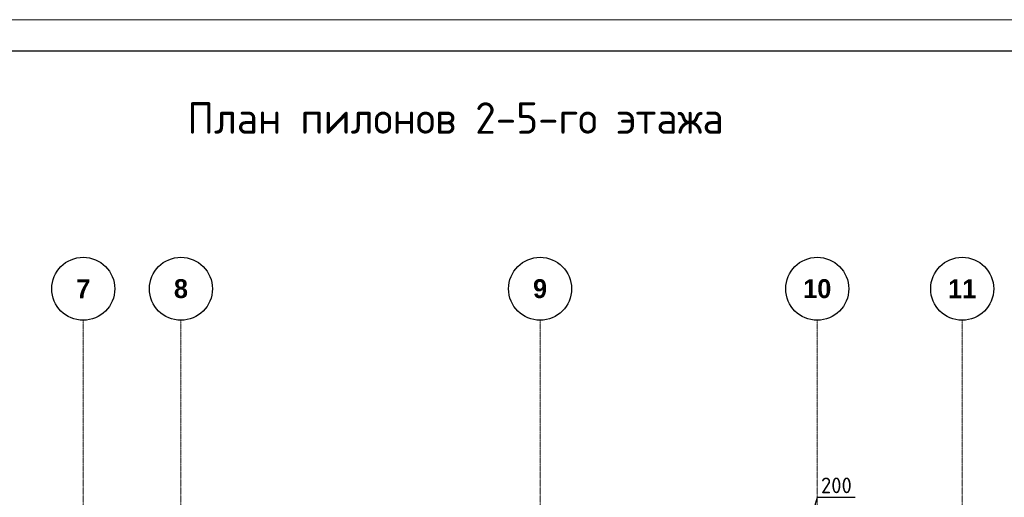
# Model space of a CAD drawing. Header units: millimetres. Extents: x 369815 to 1481759, y -423071 to -27917.
# Tile 111 of 256: x 461148 to 476776, y -163781 to -156192. Entities that reach past the tile are written whole.
import ezdxf

# ---------------------------------------------------------------- set-up
doc = ezdxf.new("R2010")
doc.units = ezdxf.units.MM
doc.linetypes.add('______5', pattern=[1100, 800, -100, 100, -100])
doc.linetypes.add('осевая', pattern=[50.8, 31.75, -6.35, 6.35, -6.35])
for name, color, linetype, lineweight in [('Оси', 40, '______5', 18), ('РАЗМЕРЫ', 1, 'Continuous', 9), ('ТОНКИЕ', 7, 'Continuous', 9), ('Узлы', 7, 'Continuous', 0)]:
    doc.layers.add(name, color=color, linetype=linetype, lineweight=lineweight)
doc.layers.add('ТОЛСТЫЕ_ОСНОВНЫЕ', color=6, linetype='Continuous')
doc.styles.add('Century Gothic', font='GOTHIC.TTF')
doc.styles.add('GOST-2.304_Type-B', font='GOST_Common.ttf')
doc.dimstyles.new('СПДС', dxfattribs={"dimscale": 100, "dimtxt": 2.5, "dimasz": 2.5, "dimexe": 1.25, "dimexo": 0, "dimtad": 1, "dimdec": 0, "dimtxsty": 'GOST-2.304_Type-B', "dimblk": 'ARCHTICK', "dimcen": 2.5, "dimdle": 2, "dimadec": 0, "dimazin": 2, "dimtfac": 0.75, "dimtdec": 0, "dimtmove": 1, "dimatfit": 3, "dimfxl": 1, "dimtolj": 1, "dimarcsym": 1})

# ---------------------------------------------------------------- blocks, each defined once
blk = doc.blocks.new('_ArchTick')
at = {"color": 0, "linetype": 'ByBlock', "const_width": 0.15}
blk.add_lwpolyline([(-0.5, -0.5), (0.5, 0.5)], dxfattribs=at)
blk = doc.blocks.new('*D785')
at = {"layer": 'DEFPOINTS', "color": 0, "transparency": 16777216}
for p in [(473608, -164122), (473608, -164476, -560), (473808, -164476, -560)]:
    blk.add_point(p, dxfattribs=at)
at = {"layer": 'РАЗМЕРЫ', "color": 0, "lineweight": -2, "transparency": 16777216}
for p, q in [((473708, -164122), (473811, -163778)), ((473811, -163778), (474411, -163778)), ((473608, -164476), (473608, -163997)), ((473808, -164476), (473808, -163997)), ((474008, -164122), (473408, -164122))]:
    blk.add_line(p, q, dxfattribs=at)
at = {"layer": 'РАЗМЕРЫ', "color": 0, "lineweight": -2, "transparency": 16777216, "xscale": 250, "yscale": 250, "zscale": 250, "rotation": 180}
blk.add_blockref('_ArchTick', (473608, -164122), dxfattribs=at)
at = {"layer": 'РАЗМЕРЫ', "color": 0, "lineweight": -2, "transparency": 16777216, "xscale": 250, "yscale": 250, "zscale": 250}
blk.add_blockref('_ArchTick', (473808, -164122), dxfattribs=at)
at = {"layer": 'РАЗМЕРЫ', "color": 0, "transparency": 16777216, "insert": (474111, -163591), "char_height": 250, "attachment_point": 5, "style": 'GOST-2.304_Type-B'}
blk.add_mtext('\\A1;200', dxfattribs=at)
blk = doc.blocks.new('*U133')
at = {"layer": 'ТОЛСТЫЕ_ОСНОВНЫЕ', "color": 6}
blk.add_lwpolyline([(20, 5), (589, 5), (589, 415), (20, 415)], close=True, dxfattribs=at)
at = {"layer": 'ТОНКИЕ'}
blk.add_lwpolyline([(0, 0), (594, 0), (594, 420), (0, 420)], close=True, dxfattribs=at)
blk = doc.blocks.new('NSY101')
at = {"color": 0, "linetype": 'ByBlock', "lineweight": -2}
blk.add_circle((0, 0), 50, dxfattribs=at)
blk = doc.blocks.new('СЛОЖНЫЙ_ОБЪЕКТ_3')
at = {"layer": 'Оси', "color": 16, "linetype": 'Continuous', "lineweight": 25, "transparency": 33554687, "xscale": 9.999999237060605, "yscale": 9.999999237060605, "zscale": 9.999999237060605}
blk.add_blockref('NSY101', (24563, -989), dxfattribs=at)
at = {"layer": 'Оси', "color": 16, "linetype": 'Continuous', "lineweight": 25, "transparency": 33554687, "insert": (24563, -989), "char_height": 300, "width": 385, "attachment_point": 5, "style": 'Century Gothic'}
blk.add_mtext('\\A1;{\\fCentury Gothic|i0|b1;\\H300.000000;\\W1.000000;\\C16;7}\\P', dxfattribs=at)
blk = doc.blocks.new('СЛОЖНЫЙ_ОБЪЕКТ_4')
at = {"layer": 'Оси', "color": 16, "linetype": 'Continuous', "lineweight": 25, "transparency": 33554687, "xscale": 9.999999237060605, "yscale": 9.999999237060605, "zscale": 9.999999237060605}
blk.add_blockref('NSY101', (26113, -989), dxfattribs=at)
at = {"layer": 'Оси', "color": 16, "linetype": 'Continuous', "lineweight": 25, "transparency": 33554687, "insert": (26113, -989), "char_height": 300, "width": 385, "attachment_point": 5, "style": 'Century Gothic'}
blk.add_mtext('\\A1;{\\fCentury Gothic|i0|b1;\\H300.000000;\\W1.000000;\\C16;8}\\P', dxfattribs=at)
blk = doc.blocks.new('СЛОЖНЫЙ_ОБЪЕКТ_16')
at = {"layer": 'Оси', "color": 16, "linetype": 'Continuous', "lineweight": 25, "transparency": 33554687, "xscale": 9.999999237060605, "yscale": 9.999999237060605, "zscale": 9.999999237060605}
blk.add_blockref('NSY101', (31813, -989), dxfattribs=at)
at = {"layer": 'Оси', "color": 16, "linetype": 'Continuous', "lineweight": 25, "transparency": 33554687, "insert": (31813, -989), "char_height": 300, "width": 385, "attachment_point": 5, "style": 'Century Gothic'}
blk.add_mtext('\\A1;{\\fCentury Gothic|i0|b1;\\H300.000000;\\W1.000000;\\C16;9}\\P', dxfattribs=at)
blk = doc.blocks.new('СЛОЖНЫЙ_ОБЪЕКТ_17')
at = {"layer": 'Оси', "color": 16, "linetype": 'Continuous', "lineweight": 25, "transparency": 33554687, "xscale": 9.999999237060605, "yscale": 9.999999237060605, "zscale": 9.999999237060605}
blk.add_blockref('NSY101', (36213, -989), dxfattribs=at)
at = {"layer": 'Оси', "color": 16, "linetype": 'Continuous', "lineweight": 25, "transparency": 33554687, "insert": (36213, -989), "char_height": 300, "width": 620, "attachment_point": 5, "style": 'Century Gothic'}
blk.add_mtext('\\A1;{\\fCentury Gothic|i0|b1;\\H300.000000;\\W1.000000;\\C16;10}\\P', dxfattribs=at)
blk = doc.blocks.new('СЛОЖНЫЙ_ОБЪЕКТ_18')
at = {"layer": 'Оси', "color": 16, "linetype": 'Continuous', "lineweight": 25, "transparency": 33554687, "xscale": 9.999999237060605, "yscale": 9.999999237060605, "zscale": 9.999999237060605}
blk.add_blockref('NSY101', (38513, -989), dxfattribs=at)
at = {"layer": 'Оси', "color": 16, "linetype": 'Continuous', "lineweight": 25, "transparency": 33554687, "insert": (38513, -989), "char_height": 300, "width": 620, "attachment_point": 5, "style": 'Century Gothic'}
blk.add_mtext('\\A1;{\\fCentury Gothic|i0|b1;\\H300.000000;\\W1.000000;\\C16;11}\\P', dxfattribs=at)
blk = doc.blocks.new('оси2')
at = {"layer": 'Оси', "color": 16, "linetype": 'осевая', "lineweight": 0, "ltscale": 0.5, "transparency": 33554687}
for p, q in [((1003495.5, 5465.4), (1003495.5, -20739.3)), ((1005045.5, 5465.4), (1005045.5, -20739.3)), ((1010745.5, 5465.4), (1010745.5, -20739.3)), ((1015145.5, 5465.4), (1015145.5, -20739.3)), ((1017445.5, 5465.4), (1017445.5, -20739.3))]:
    blk.add_line(p, q, dxfattribs=at)
at = {"layer": 'Оси', "color": 16, "linetype": 'Continuous', "lineweight": 25, "transparency": 33554687}
for name in ['СЛОЖНЫЙ_ОБЪЕКТ_3', 'СЛОЖНЫЙ_ОБЪЕКТ_4', 'СЛОЖНЫЙ_ОБЪЕКТ_16', 'СЛОЖНЫЙ_ОБЪЕКТ_17', 'СЛОЖНЫЙ_ОБЪЕКТ_18']:
    blk.add_blockref(name, (978932, 6954.9), dxfattribs=at)

msp = doc.modelspace()

# ---------------------------------------------------------------- block references
at = {"xscale": 100, "yscale": 100, "zscale": 100}
msp.add_blockref('*U133', (433982.1, -198191.8, 3100), dxfattribs=at)
at = {"layer": 'РАЗМЕРЫ'}
msp.add_blockref('оси2', (-541337.5, -166432.7, -1120), dxfattribs=at)

# ---------------------------------------------------------------- texts
at = {"layer": 'Узлы', "color": 80, "linetype": 'Continuous', "lineweight": 0, "style": 'GOST-2.304_Type-B'}
msp.add_text('План пилонов 2-5-го этажа', height=500, dxfattribs=at).set_placement((463809.6, -158004.5))

# ---------------------------------------------------------------- dimensions: what is measured, and where the dimension line sits
at = {"layer": 'РАЗМЕРЫ', "color": 146}
dim = msp.add_linear_dim(base=(473608, -164121.8), p1=(473808, -164475.6, -560), p2=(473608, -164475.6, -560), dimstyle='СПДС', dxfattribs=at)
dim.commit()
dim.dimension.update_dxf_attribs({"geometry": '*D785', "text_midpoint": (473873.6, -163590.6)})

doc.saveas('drawing.dxf')
